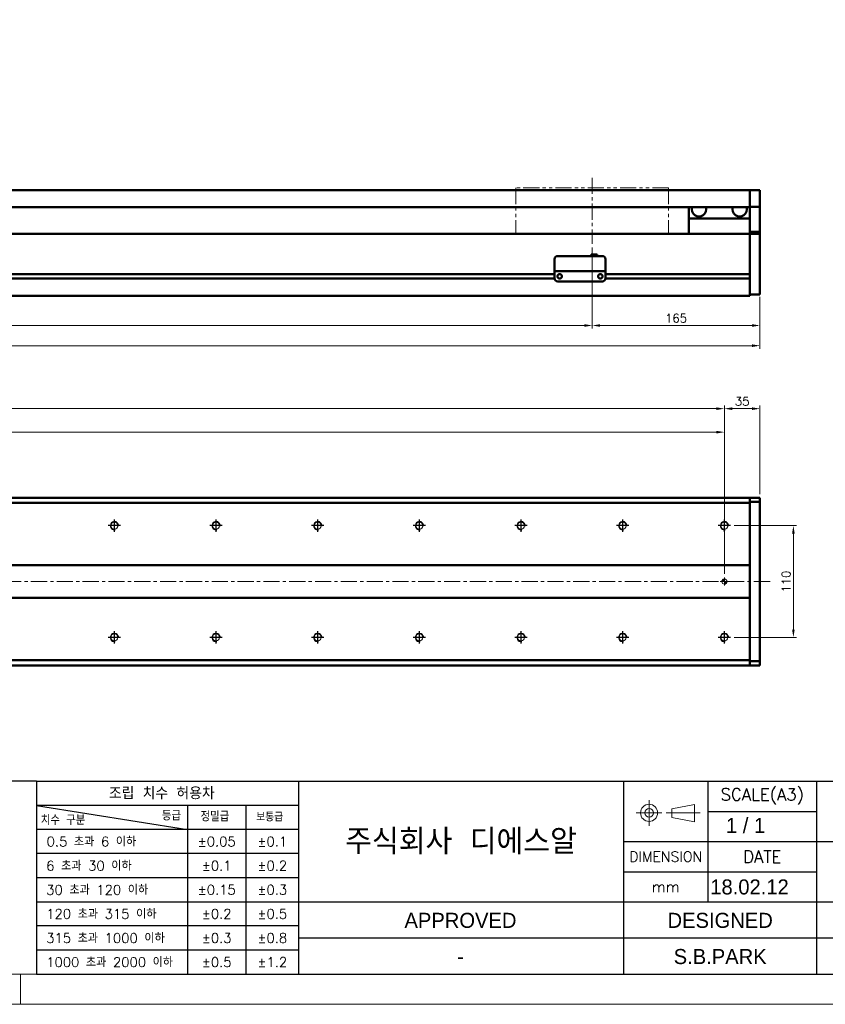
# Model space of a CAD drawing. Header units: millimetres. Extents: x 46547 to 49038, y 6223 to 10291.
# Tile 3 of 5: x 47792 to 48584, y 8529 to 9498. Entities that reach past the tile are written whole.
import ezdxf
from ezdxf.enums import TextEntityAlignment as Align

# ---------------------------------------------------------------- set-up
doc = ezdxf.new("R2010")
doc.units = ezdxf.units.MM
doc.header["$LTSCALE"] = 0.5
doc.linetypes.add('CENTER', pattern=[50.8, 31.75, -6.35, 6.35, -6.35])
doc.linetypes.add('PHANTOM', pattern=[63.5, 31.75, -6.35, 6.35, -6.35, 6.35, -6.35])
doc.layers.get('0').update_dxf_attribs({"lineweight": 20})
doc.layers.add('1', color=1, linetype='CENTER', lineweight=13)
doc.layers.add('외형선(ISO)', color=7, linetype='Continuous', lineweight=50)
for name, color, linetype in [('3', 3, 'Continuous'), ('C', 1, 'CENTER'), ('DIM', 4, 'Continuous')]:
    doc.layers.add(name, color=color, linetype=linetype)
doc.styles.add('ACISOGDT', font='amgdt.shx')
doc.styles.add('DSR TEXT', font='romans.shx', dxfattribs={"bigfont": 'whgtxt.shx'})
doc.styles.get("Standard").update_dxf_attribs({"font": 'romans.shx', "bigfont": 'whgtxt.shx'})
doc.dimstyles.new('DSR', dxfattribs={"dimscale": 2, "dimtxt": 3, "dimasz": 3, "dimexe": 0.5, "dimexo": 0.5, "dimgap": 0.5, "dimtad": 1, "dimdsep": 46, "dimtxsty": 'Standard', "dimcen": 2.5, "dimclrd": 4, "dimclre": 4, "dimclrt": 2, "dimadec": 0, "dimazin": 2, "dimtfac": 1, "dimtmove": 0, "dimatfit": 3, "dimfxl": 0, "dimlwd": -1, "dimlwe": -1, "dimarcsym": 0})

# ---------------------------------------------------------------- blocks, each defined once
blk = doc.blocks.new('A$C13F00394')
for p, q in [((109.11, 28.14), (105.34, 27.43)), ((109.11, 25.3), (109.11, 28.14)), ((105.34, 27.43), (105.34, 26.01)), ((105.34, 26.01), (109.11, 25.3))]:
    blk.add_line(p, q)
for radius in [1.42, 0.71]:
    blk.add_circle((101.56, 26.76), radius)
at = {"layer": '1'}
for p, q in [((101.56, 28.89), (101.56, 24.63)), ((103.69, 26.76), (99.44, 26.76)), ((104.41, 26.76), (110.04, 26.76))]:
    blk.add_line(p, q, dxfattribs=at)
at = {"layer": '3'}
for p, q in [((0, 32), (-207.68, 32)), ((0, 32), (202.32, 32)), ((0, 32), (0, 0)), ((43.43, 32), (43.43, 0)), ((97.32, 32), (97.32, 12)), ((111.32, 32), (111.32, 12)), ((129.32, 32), (129.32, 0)), ((0, 28), (25, 24)), ((43.43, 28), (0, 28)), ((25, 28), (25, 0)), ((34.7, 28), (34.7, 0)), ((111.32, 27), (129.32, 27)), ((43.43, 24), (0, 24)), ((97.32, 22), (202.32, 22)), ((43.43, 20), (0, 20)), ((97.32, 17), (129.32, 17)), ((43.43, 16), (0, 16)), ((0, 12), (129.32, 12)), ((97.32, 12), (97.32, 0)), ((129.32, 12), (202.32, 12)), ((43.43, 8), (0, 8)), ((97.32, 6), (43.43, 6)), ((129.32, 6), (97.32, 6)), ((202.32, 6), (129.32, 6)), ((43.43, 4), (0, 4)), ((0, 0), (202.32, 0))]:
    blk.add_line(p, q, dxfattribs=at)
at = {"color": 0, "style": 'DSR TEXT'}
for s, height, p in [('조립 치수 허용차', 2, (11.97, 29.02)), ('치수 구분', 1.5, (0.69, 24.78)), ('등급', 1.5, (20.77, 25.52)), ('정밀급', 1.5, (27.18, 25.37)), ('보통급', 1.3, (36.41, 25.38)), (' 0.5 초과 6 이하', 1.6, (0.56, 21.19)), (' 6 초과 30 이하', 1.6, (0.49, 17.19)), (' 30 초과 120 이하', 1.6, (0.49, 13.19)), (' 120 초과 315 이하', 1.6, (0.49, 9.19)), (' 315 초과 1000 이하', 1.6, (0.49, 5.19)), (' 1000 초과 2000 이하', 1.6, (0.49, 1.19))]:
    blk.add_text(s, height=height, dxfattribs=at).set_placement(p)
at = {"color": 7, "style": 'ACISOGDT'}
for s, p in [('APPROVED', (70.28, 8.93)), ('DESIGNED', (113.35, 8.93))]:
    blk.add_text(s, height=2.5, dxfattribs=at).set_placement(p, align=Align.MIDDLE_CENTER)
at = {"color": 7, "attachment_point": 5, "style": 'DSR TEXT'}
for s, insert, char_height in [('SCALE(A3)', (120.32, 29.5), 2), ('주식회사 디에스알', (70.37, 22), 4.2), ('DIMENSION', (104.32, 19.5), 1.7), ('DATE', (120.32, 19.5), 2), ('mm', (104.32, 14.5), 1.8)]:
    blk.add_mtext(s, dxfattribs=dict(at, insert=insert, char_height=char_height))
at = {"color": 0, "char_height": 1.6, "attachment_point": 5, "style": 'DSR TEXT'}
for s, insert in [('%%P0.05', (29.85, 22)), ('%%P0.1', (39.07, 22)), ('%%P0.1', (29.85, 18)), ('%%P0.2', (39.07, 18)), ('%%P0.15', (29.85, 14)), ('%%P0.3', (39.07, 14)), ('%%P0.2', (29.85, 10)), ('%%P0.5', (39.07, 10)), ('%%P0.3', (29.85, 6)), ('%%P0.8', (39.07, 6)), ('%%P0.5', (29.85, 2)), ('%%P1.2', (39.07, 2))]:
    blk.add_mtext(s, dxfattribs=dict(at, insert=insert))
blk = doc.blocks.new('A$C1C1952E1')
at = {"color": 1}
blk.add_lwpolyline([(0, 0), (420, 0), (420, 297), (0, 297)], close=True, dxfattribs=at)
at = {"color": 3}
blk.add_lwpolyline([(5, 5), (415, 5), (415, 292), (5, 292)], close=True, dxfattribs=at)
blk = doc.blocks.new('*D104')
at = {"color": 1, "linetype": 'ByBlock'}
for p, q in [((46854.79, 9273.83), (46854.79, 9194.08)), ((48354.79, 9273.83), (48354.79, 9194.08)), ((46862.59, 9197.08), (48346.99, 9197.08))]:
    blk.add_line(p, q, dxfattribs=at)
at = {"color": 1}
for points in [[(46862.59, 9198.38), (46862.59, 9195.78), (46854.79, 9197.08)], [(48346.99, 9198.38), (48346.99, 9195.78), (48354.79, 9197.08)]]:
    blk.add_solid(points, dxfattribs=at)
at = {"layer": 'Defpoints', "color": 0}
for p in [(46854.79, 9277.43), (48354.79, 9277.43), (48354.79, 9197.08)]:
    blk.add_point(p, dxfattribs=at)
at = {"color": 3, "insert": (47604.79, 9204.28), "char_height": 8.4, "attachment_point": 5, "style": 'DSR TEXT'}
blk.add_mtext('STROKE : 1500', dxfattribs=at)
blk = doc.blocks.new('*D105')
at = {"color": 1, "linetype": 'ByBlock'}
for p, q in [((48354.79, 9273.83), (48354.79, 9194.08)), ((48519.79, 9223.83), (48519.79, 9194.08)), ((48362.59, 9197.08), (48511.99, 9197.08))]:
    blk.add_line(p, q, dxfattribs=at)
at = {"color": 1}
for points in [[(48362.59, 9198.38), (48362.59, 9195.78), (48354.79, 9197.08)], [(48511.99, 9198.38), (48511.99, 9195.78), (48519.79, 9197.08)]]:
    blk.add_solid(points, dxfattribs=at)
at = {"layer": 'Defpoints', "color": 0}
for p in [(48354.79, 9277.43), (48519.79, 9227.43), (48519.79, 9197.08)]:
    blk.add_point(p, dxfattribs=at)
at = {"color": 3, "insert": (48437.29, 9204.28), "char_height": 8.4, "attachment_point": 5, "style": 'DSR TEXT'}
blk.add_mtext('165', dxfattribs=at)
blk = doc.blocks.new('*D106')
at = {"color": 1, "linetype": 'ByBlock'}
for p, q in [((48519.79, 9225.39), (48519.79, 9174.21)), ((46649.79, 9223.83), (46649.79, 9174.21)), ((46657.59, 9177.21), (48511.99, 9177.21))]:
    blk.add_line(p, q, dxfattribs=at)
at = {"color": 1}
for points in [[(46657.59, 9178.51), (46657.59, 9175.91), (46649.79, 9177.21)], [(48511.99, 9178.51), (48511.99, 9175.91), (48519.79, 9177.21)]]:
    blk.add_solid(points, dxfattribs=at)
at = {"layer": 'Defpoints', "color": 0}
for p in [(46649.79, 9227.43), (48519.79, 9228.99), (48519.79, 9177.21)]:
    blk.add_point(p, dxfattribs=at)
at = {"color": 3, "insert": (47584.79, 9184.41), "char_height": 8.4, "attachment_point": 5, "style": 'DSR TEXT'}
blk.add_mtext('1870', dxfattribs=at)
blk = doc.blocks.new('A$C33E56CC6')
h = blk.add_hatch()
h.set_pattern_fill('ANSI31', color=256, style=0)
h.set_pattern_definition([(45, (-7065.45672, -6508.5399), (-0.0883883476, 0.0883883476), [])])
h.paths.add_polyline_path([(4, 6.5, 0.414214), (1.5, 4), (4, 4)])
h.paths.add_polyline_path([(6.5, 4), (4, 4), (4, 1.5, 0.414214)])
blk.add_circle((4, 4), 2.5)
at = {"layer": '1'}
for p, q in [((0, 4), (8, 4)), ((4, 0), (4, 8))]:
    blk.add_line(p, q, dxfattribs=at)
blk = doc.blocks.new('tap8')
blk.add_circle((0, 0), 3.4)
at = {"layer": 'C', "color": 1, "linetype": 'CENTER'}
for p, q in [((-6.05, 0), (6.05, 0)), ((0, -6.05), (0, 6.05))]:
    blk.add_line(p, q, dxfattribs=at)
at = {"layer": 'DIM', "color": 3}
blk.add_arc((0, 0), 4, 263.84551, 189.43144, dxfattribs=at)
blk = doc.blocks.new('*D112')
at = {"color": 1, "linetype": 'ByBlock'}
for p, q in [((48494.44, 9000.07), (48555.67, 9000.07)), ((48552.67, 8992.27), (48552.67, 8897.87)), ((48494.44, 8890.07), (48555.67, 8890.07))]:
    blk.add_line(p, q, dxfattribs=at)
at = {"color": 1}
for points in [[(48551.37, 8992.27), (48553.97, 8992.27), (48552.67, 9000.07)], [(48551.37, 8897.87), (48553.97, 8897.87), (48552.67, 8890.07)]]:
    blk.add_solid(points, dxfattribs=at)
at = {"layer": 'Defpoints', "color": 0}
for p in [(48490.84, 9000.07), (48490.84, 8890.07), (48552.67, 8890.07)]:
    blk.add_point(p, dxfattribs=at)
at = {"color": 3, "insert": (48545.47, 8945.07), "char_height": 8.4, "attachment_point": 5, "rotation": 90, "style": 'DSR TEXT'}
blk.add_mtext('110', dxfattribs=at)
blk = doc.blocks.new('*D114')
at = {"color": 1, "linetype": 'ByBlock'}
for p, q in [((46684.79, 9009.72), (46684.79, 9118.23)), ((46692.59, 9115.23), (48476.99, 9115.23)), ((48484.79, 9009.72), (48484.79, 9118.23))]:
    blk.add_line(p, q, dxfattribs=at)
at = {"color": 1}
for points in [[(46692.59, 9116.53), (46692.59, 9113.93), (46684.79, 9115.23)], [(48476.99, 9116.53), (48476.99, 9113.93), (48484.79, 9115.23)]]:
    blk.add_solid(points, dxfattribs=at)
at = {"layer": 'Defpoints', "color": 0}
for p in [(48484.79, 9115.23), (46684.79, 9006.12), (48484.79, 9006.12)]:
    blk.add_point(p, dxfattribs=at)
at = {"color": 3, "insert": (47584.79, 9122.43), "char_height": 8.4, "attachment_point": 5, "style": 'DSR TEXT'}
blk.add_mtext('18X100PITCH=1800', dxfattribs=at)
blk = doc.blocks.new('*D115')
at = {"color": 1, "linetype": 'ByBlock'}
for p, q in [((48484.79, 9009.72), (48484.79, 9118.23)), ((48492.59, 9115.23), (48511.99, 9115.23)), ((48519.79, 9031.17), (48519.79, 9118.23))]:
    blk.add_line(p, q, dxfattribs=at)
at = {"color": 1}
for points in [[(48492.59, 9116.53), (48492.59, 9113.93), (48484.79, 9115.23)], [(48511.99, 9116.53), (48511.99, 9113.93), (48519.79, 9115.23)]]:
    blk.add_solid(points, dxfattribs=at)
at = {"layer": 'Defpoints', "color": 0}
for p in [(48519.79, 9115.23), (48519.79, 9027.57), (48484.79, 9006.12)]:
    blk.add_point(p, dxfattribs=at)
at = {"color": 3, "insert": (48502.29, 9122.43), "char_height": 8.4, "attachment_point": 5, "style": 'DSR TEXT'}
blk.add_mtext('35', dxfattribs=at)
blk = doc.blocks.new('*D116')
at = {"color": 1, "linetype": 'ByBlock'}
for p, q in [((46684.79, 8952.67), (46684.79, 9095.11)), ((46692.59, 9092.11), (48476.99, 9092.11)), ((48484.79, 8952.67), (48484.79, 9095.11))]:
    blk.add_line(p, q, dxfattribs=at)
at = {"color": 1}
for points in [[(46692.59, 9093.41), (46692.59, 9090.81), (46684.79, 9092.11)], [(48476.99, 9093.41), (48476.99, 9090.81), (48484.79, 9092.11)]]:
    blk.add_solid(points, dxfattribs=at)
at = {"layer": 'Defpoints', "color": 0}
for p in [(48484.79, 9092.11), (46684.79, 8949.07), (48484.79, 8949.07)]:
    blk.add_point(p, dxfattribs=at)
at = {"color": 3, "insert": (47584.79, 9099.31), "char_height": 8.4, "attachment_point": 5, "style": 'DSR TEXT'}
blk.add_mtext('1800%%P0.02', dxfattribs=at)

msp = doc.modelspace()

# ---------------------------------------------------------------- linework, layer by layer
at = {"color": 6, "linetype": 'PHANTOM'}
for p, q in [((48429.79303, 9332.42682), (48279.79303, 9332.42682)), ((48279.79303, 9332.42682), (48279.79303, 9287.42682)), ((48429.79303, 9332.42682), (48429.79303, 9287.42682))]:
    msp.add_line(p, q, dxfattribs=at)
at = {"color": 1}
msp.add_line((47792.37032, 8558.65502), (47792.37032, 8528.99552), dxfattribs=at)
at = {"layer": '1'}
for p, q in [((48354.79303, 9342.42682), (48354.79303, 9277.42682)), ((48529.79303, 8945.07166), (46639.79303, 8945.07166))]:
    msp.add_line(p, q, dxfattribs=at)
at = {"layer": '3'}
msp.add_line((47808.28287, 8558.65502), (49008.40982, 8558.65502), dxfattribs=at)
at = {"layer": '외형선(ISO)'}
for p, q in [((48509.79303, 9330.42682), (46929.79303, 9330.42682)), ((48509.79303, 9330.42682), (48509.79303, 9328.42682)), ((48509.79303, 9330.42682), (48519.79303, 9330.42682)), ((48509.79303, 9328.42682), (48509.79303, 9330.42682)), ((48509.79303, 9326.9141), (48509.79303, 9328.42682)), ((48509.79303, 9328.42682), (48509.79303, 9326.9141)), ((48509.79303, 9326.41512), (48509.79303, 9326.9141)), ((48509.79303, 9326.9141), (48509.79303, 9326.41512)), ((48509.79303, 9326.41512), (48509.79303, 9324.87453)), ((48509.79303, 9324.87453), (48509.79303, 9326.41512)), ((48509.79303, 9324.87453), (48509.79303, 9321.88994)), ((48509.79303, 9321.88994), (48509.79303, 9324.87453)), ((48519.79303, 9328.42682), (48519.79303, 9330.42682)), ((48519.79303, 9328.42682), (48519.79303, 9326.9141)), ((48519.79303, 9326.9141), (48519.79303, 9326.41512)), ((48519.79303, 9324.87453), (48519.79303, 9326.41512)), ((48519.79303, 9321.88994), (48519.79303, 9324.87453)), ((48509.79303, 9313.42682), (46929.79303, 9313.42682)), ((48449.79303, 9313.42682), (48449.79303, 9302.42682)), ((48509.79303, 9314.1125), (48509.79303, 9321.88994)), ((48509.79303, 9321.88994), (48509.79303, 9314.1125)), ((48509.79303, 9313.75352), (48509.79303, 9314.1125)), ((48509.79303, 9289.34988), (48509.79303, 9313.75352)), ((48509.79303, 9313.75352), (48519.79303, 9313.75352)), ((48519.79303, 9321.88994), (48519.79303, 9314.1125)), ((48519.79303, 9314.1125), (48519.79303, 9313.75352)), ((48519.79303, 9313.75352), (48519.79303, 9289.34988)), ((48449.79303, 9302.42682), (48509.79303, 9302.42682)), ((48449.79303, 9287.42682), (48449.79303, 9302.42682)), ((46859.79303, 9287.42682), (48509.79303, 9287.42682)), ((48509.79303, 9287.42682), (48509.79303, 9289.34988)), ((48509.79303, 9289.34988), (48519.79303, 9289.34988)), ((48509.79303, 9284.42682), (48509.79303, 9287.42682)), ((48509.79303, 9287.42682), (48509.79303, 9284.42682)), ((48509.79303, 9287.42682), (48519.79303, 9287.42682)), ((48509.79303, 9284.42682), (48509.79303, 9247.87682)), ((48509.79303, 9232.66946), (48509.79303, 9284.42682)), ((48519.79303, 9289.34988), (48519.79303, 9287.42682)), ((48519.79303, 9284.42682), (48519.79303, 9287.42682)), ((48519.79303, 9284.42682), (48519.79303, 9232.66946)), ((48320.79303, 9265.42702), (48364.79303, 9265.42702)), ((48353.79303, 9266.92701), (48353.79303, 9265.42702)), ((48353.79303, 9266.92701), (48359.79303, 9266.92701)), ((48359.79303, 9266.92701), (48359.79303, 9265.42702)), ((48317.79303, 9252.42702), (48317.79303, 9262.42702)), ((48367.79303, 9262.42702), (48367.79303, 9252.42702)), ((46913.79303, 9247.67682), (48317.79303, 9247.67682)), ((48317.79303, 9252.42702), (48317.79303, 9250.42701)), ((48317.79303, 9250.42698), (48317.79303, 9250.42701)), ((48317.79303, 9250.42701), (48367.79303, 9250.42701)), ((48317.79303, 9249.92698), (48317.79303, 9250.42698)), ((48317.79303, 9250.42698), (48320.56353, 9250.42698)), ((48317.79303, 9243.42698), (48317.79303, 9249.92698)), ((48322.76622, 9247.67682), (48322.81984, 9247.67682)), ((48323.02253, 9250.42698), (48325.29303, 9250.42698)), ((48330.29303, 9250.42698), (48355.29303, 9250.42698)), ((48360.29303, 9250.42698), (48362.56353, 9250.42698)), ((48362.76622, 9247.67682), (48362.81984, 9247.67682)), ((48365.02253, 9250.42698), (48367.79303, 9250.42698)), ((48367.79303, 9250.42701), (48367.79303, 9252.42702)), ((48367.79303, 9250.42701), (48367.79303, 9250.42698)), ((48367.79303, 9250.42698), (48367.79303, 9249.92698)), ((48367.79303, 9249.92698), (48367.79303, 9243.42698)), ((48367.79303, 9247.67682), (48509.79303, 9247.67682)), ((46913.78258, 9243.17682), (48317.80348, 9243.17682)), ((48320.79303, 9240.42698), (48364.79303, 9240.42698)), ((48367.78258, 9243.17682), (48509.79303, 9243.17682)), ((48509.79303, 9242.97682), (48509.79303, 9232.66946)), ((46659.79303, 9226.42682), (48509.79303, 9226.42682)), ((48509.79303, 9230.54814), (48509.79303, 9232.66946)), ((48509.79303, 9232.66946), (48509.79303, 9230.54814)), ((48509.79303, 9230.54814), (48509.79303, 9226.42682)), ((48509.79303, 9227.42682), (48509.79303, 9230.54814)), ((48509.79303, 9227.42682), (48519.79303, 9227.42682)), ((48519.79303, 9230.54814), (48519.79303, 9232.66946)), ((48519.79303, 9230.54814), (48519.79303, 9227.42682)), ((46659.79303, 9027.57166), (48509.79303, 9027.57166)), ((46659.79303, 9022.57166), (48509.79303, 9022.57166)), ((48509.79303, 9026.69298), (48509.79303, 9027.57166)), ((48509.79303, 9027.57166), (48509.79303, 9026.69298)), ((48509.79303, 9027.57166), (48519.79303, 9027.57166)), ((48509.79303, 9026.69298), (48509.79303, 9022.57166)), ((48509.79303, 9023.57166), (48509.79303, 9026.69298)), ((48509.79303, 9023.57166), (48519.79303, 9023.57166)), ((48509.79303, 9022.57166), (48509.79303, 8961.07166)), ((48519.79303, 9026.69298), (48519.79303, 9027.57166)), ((48519.79303, 9026.69298), (48519.79303, 9023.57166)), ((48519.79303, 9023.57166), (48519.79303, 8866.57166)), ((48509.79303, 8961.07166), (46659.79303, 8961.07166)), ((48509.79303, 8961.07166), (48509.79303, 8960.21811)), ((48509.79303, 8960.21811), (48509.79303, 8959.86455)), ((48509.79303, 8959.86455), (48509.79303, 8930.27877)), ((48509.79303, 8930.27877), (48509.79303, 8959.86455)), ((46659.79303, 8929.07166), (48509.79303, 8929.07166)), ((48509.79303, 8930.27877), (48509.79303, 8929.92521)), ((48509.79303, 8929.92521), (48509.79303, 8929.07166)), ((48509.79303, 8929.07166), (48509.79303, 8867.57166)), ((48509.79303, 8867.57166), (46659.79303, 8867.57166)), ((48509.79303, 8867.57166), (48509.79303, 8863.45034)), ((46659.79303, 8862.57166), (48509.79303, 8862.57166)), ((48519.79303, 8866.57166), (48509.79303, 8866.57166)), ((48509.79303, 8863.45034), (48509.79303, 8866.57166)), ((48509.79303, 8862.57166), (48509.79303, 8863.45034)), ((48509.79303, 8863.45034), (48509.79303, 8862.57166)), ((48509.79303, 8862.57166), (48519.79303, 8862.57166)), ((48519.79303, 8866.57166), (48519.79303, 8863.45034)), ((48519.79303, 8862.57166), (48519.79303, 8863.45034))]:
    msp.add_line(p, q, dxfattribs=at)
for centre in [(48322.79303, 9245.42698), (48362.79303, 9245.42698)]:
    msp.add_circle(centre, 2.25, dxfattribs=at)
for centre, radius, start, end in [((48459.79303, 9311.42682), 7, 163.3984504, 16.6015496), ((48499.79303, 9311.42682), 7, 163.3984504, 16.6015496), ((48320.79303, 9262.42702), 3, 90, 180), ((48364.79303, 9262.42702), 3, 0, 90), ((48320.79303, 9243.42698), 3, 180, 270), ((48364.79303, 9243.42698), 3, 270, 0)]:
    msp.add_arc(centre, radius, start, end, dxfattribs=at)
for centre, major_axis, start_param, end_param in [((48321.79303, 9250.427), (-1.2295, 0), 3.138143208, 6.279735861), ((48327.79303, 9250.427), (-2.5, 0), 3.148613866, 6.29020652), ((48357.79303, 9250.427), (-2.5, 0), 3.150508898, 6.292101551), ((48363.79303, 9250.427), (-1.2295, 0), 3.143923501, 6.285516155)]:
    msp.add_ellipse(centre, major_axis=major_axis, ratio=0.00001, start_param=start_param, end_param=end_param, dxfattribs=at)

# ---------------------------------------------------------------- block references
at = {"xscale": 5.931900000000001, "yscale": 5.931900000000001, "zscale": 5.931900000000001}
for name, p in [('A$C1C1952E1', (46546.67132, 8528.99552)), ('A$C13F00394', (47808.28288, 8558.65502))]:
    msp.add_blockref(name, p, dxfattribs=at)
at = {"rotation": 90}
for p in [(47884.79303, 9000.07166), (47984.79303, 9000.07166), (48084.79303, 9000.07166), (48184.79303, 9000.07166), (48284.79303, 9000.07166), (48384.79303, 9000.07166), (48484.79303, 9000.07166), (47884.79303, 8890.07166), (47984.79303, 8890.07166), (48084.79303, 8890.07166), (48184.79303, 8890.07166), (48284.79303, 8890.07166), (48384.79303, 8890.07166), (48484.79303, 8890.07166)]:
    msp.add_blockref('tap8', p, dxfattribs=at)
msp.add_blockref('A$C33E56CC6', (48480.79303, 8941.07166))

# ---------------------------------------------------------------- texts
at = {"color": 2, "style": 'ACISOGDT'}
for s, p in [('1 / 1', (48486.332, 8697.63096)), ('18.02.12', (48470.92073, 8637.10161))]:
    msp.add_text(s, height=14.82975, dxfattribs=at).set_placement(p)
for s, p in [('S.B.PARK', (48480.64156, 8576.00699)), ('-', (48225.19427, 8576.00699))]:
    msp.add_text(s, height=14.82975, dxfattribs=at).set_placement(p, align=Align.MIDDLE_CENTER)

# ---------------------------------------------------------------- dimensions: what is measured, and where the dimension line sits
for base, p1, p2, text, picture, middle in [((48354.79303, 9197.0837), (46854.79303, 9277.42682), (48354.79303, 9277.42682), 'STROKE : <>', '*D104', (47604.79303, 9204.2837)), ((48484.79303, 9115.23259), (46684.79303, 9006.11863), (48484.79303, 9006.11863), '18X100PITCH=<>', '*D114', (47584.79303, 9122.43259)), ((48484.79303, 9092.10665), (46684.79303, 8949.07166), (48484.79303, 8949.07166), '<>%%P0.02', '*D116', (47584.79303, 9099.30665))]:
    dim = msp.add_linear_dim(base=base, p1=p1, p2=p2, text=text, dimstyle='DSR', override={"dimscale": 3, "dimtxt": 2.8, "dimasz": 2.600136, "dimexe": 1, "dimexo": 1.2, "dimgap": 1, "dimdec": 4, "dimtxsty": 'DSR TEXT', "dimclrd": 1, "dimclre": 1, "dimclrt": 3, "dimtdec": 4, "dimtix": 1})
    dim.commit()
    dim.dimension.update_dxf_attribs({"geometry": picture, "text_midpoint": middle})
for base, p1, p2, picture, middle in [((48519.79303, 9197.0837), (48354.79303, 9277.42682), (48519.79303, 9227.42682), '*D105', (48437.29303, 9204.2837)), ((48519.79303, 9177.21038), (46649.79303, 9227.42682), (48519.79303, 9228.98748), '*D106', (47584.79303, 9184.41038)), ((48519.79303, 9115.23259), (48484.79303, 9006.11863), (48519.79303, 9027.57166), '*D115', (48502.29303, 9122.43259))]:
    dim = msp.add_linear_dim(base=base, p1=p1, p2=p2, dimstyle='DSR', override={"dimscale": 3, "dimtxt": 2.8, "dimasz": 2.600136, "dimexe": 1, "dimexo": 1.2, "dimgap": 1, "dimdec": 4, "dimtxsty": 'DSR TEXT', "dimclrd": 1, "dimclre": 1, "dimclrt": 3, "dimtdec": 4, "dimtix": 1})
    dim.commit()
    dim.dimension.update_dxf_attribs({"geometry": picture, "text_midpoint": middle})
dim = msp.add_linear_dim(base=(48552.66823, 8890.07166), p1=(48490.84, 9000.07166), p2=(48490.84, 8890.07166), angle=90, dimstyle='DSR', override={"dimscale": 3, "dimtxt": 2.8, "dimasz": 2.600136, "dimexe": 1, "dimexo": 1.2, "dimgap": 1, "dimdec": 4, "dimtxsty": 'DSR TEXT', "dimclrd": 1, "dimclre": 1, "dimclrt": 3, "dimtdec": 4, "dimtix": 1})
dim.commit()
dim.dimension.update_dxf_attribs({"geometry": '*D112', "text_midpoint": (48545.46823, 8945.07166)})

doc.saveas('drawing.dxf')
